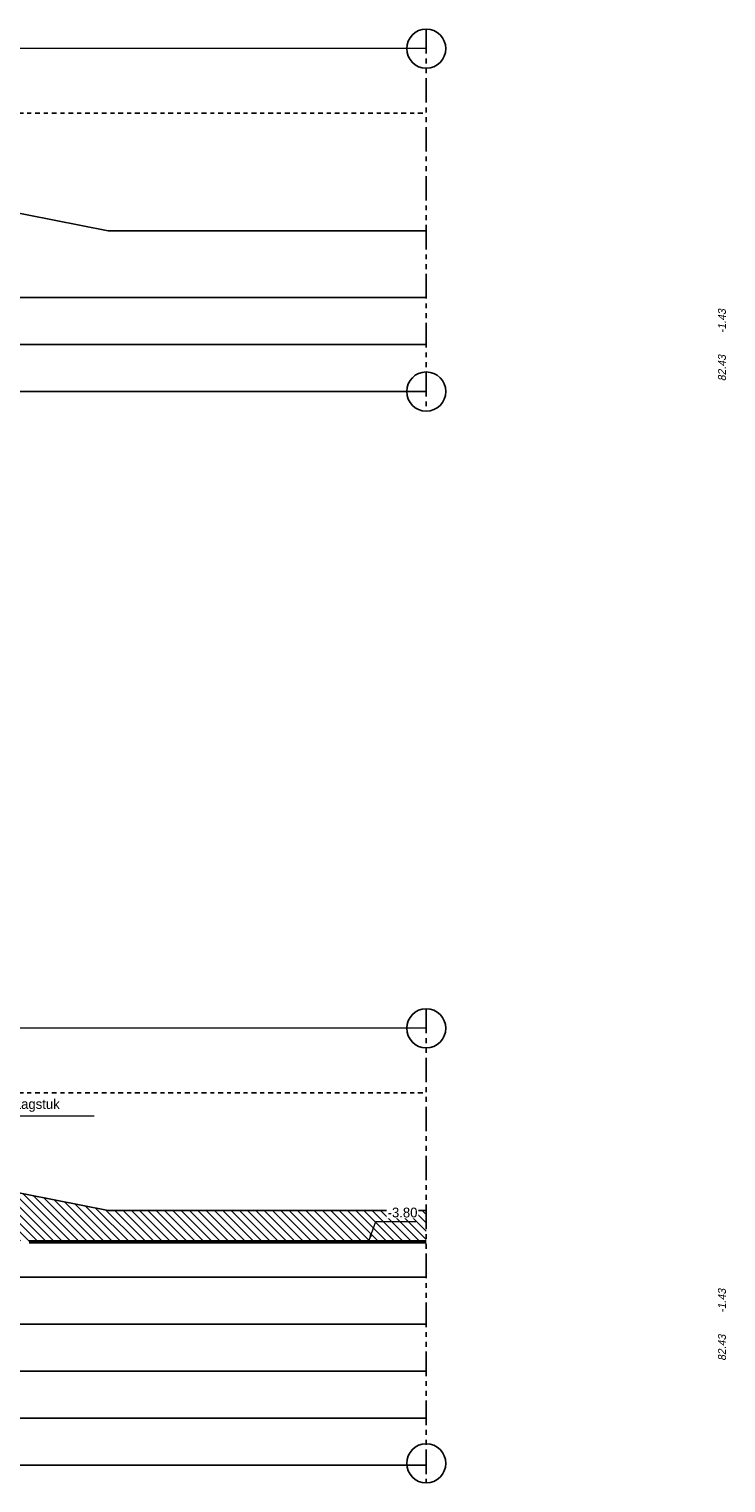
# Model space of a CAD drawing. Header units: metres. Extents: x 132 to 905, y -50 to 63.
# Tile 32 of 87: x 468 to 486, y -49 to -12. Entities that reach past the tile are written whole.
import ezdxf
from ezdxf.enums import TextEntityAlignment as Align

# ---------------------------------------------------------------- set-up
doc = ezdxf.new("R2010")
doc.units = ezdxf.units.M
doc.header["$LTSCALE"] = 0.1
doc.linetypes.add('NAP', pattern=[20, 12.5, -2.5, 2.5, -2.5])
doc.linetypes.add('PHANTOM', pattern=[2.5, 1.25, -0.25, 0.25, -0.25, 0.25, -0.25])
for name, color, linetype, lineweight in [('DP-Afbreek', 2, 'PHANTOM', 25), ('DP-BS-profiel', 2, 'Continuous', 25), ('DP-NAP-lijn', 6, 'NAP', 25), ('DP-NW-arcering_grond ontgraven', 1, 'Continuous', 18), ('DP-NW-Profiel', 4, 'Continuous', 50), ('DP-Waterlijn', 1, 'Continuous', 13), ('TL-2.5 mm tekst_schaaldp', 7, 'Continuous', 25), ('TL-2.5mm Tekst', 7, 'Continuous', 25), ('TL-5.0mm Tekst', 4, 'Continuous', 50)]:
    doc.layers.add(name, color=color, linetype=linetype, lineweight=lineweight)
for name, color, linetype in [('DP-Matenbalk', 1, 'Continuous'), ('DP-Matenbalk_bestaandehoogten', 6, 'Continuous'), ('DP-NW-Maatvoering', 7, 'Continuous')]:
    doc.layers.add(name, color=color, linetype=linetype)
doc.layers.add('DP-NW-arcrand', color=142, linetype='Continuous', plot=False)
doc.styles.add('dp-besthgt', font='StagCAD.ttf', dxfattribs={"oblique": 10, "height": 0.2})
doc.styles.add('StagCAD', font='StagCAD.ttf')
doc.dimstyles.new('leader 1_100', dxfattribs={"dimscale": 0.1, "dimtxt": 2.5, "dimasz": 2, "dimexe": 0, "dimexo": 0, "dimgap": 1, "dimtad": 1, "dimrnd": 0.001, "dimzin": 1, "dimdsep": 46, "dimtxsty": 'StagCAD', "dimblk": 'RAD_PIJL', "dimcen": 0.09, "dimse1": 1, "dimse2": 1, "dimclrd": 1, "dimclre": 1, "dimclrt": 7, "dimazin": 0, "dimtfac": 1, "dimtix": 1, "dimtmove": 0, "dimatfit": 0, "dimfxl": 1, "dimtvp": 0.83, "dimtolj": 1, "dimtzin": 0, "dimlwd": 15, "dimarcsym": 0})

# ---------------------------------------------------------------- blocks, each defined once
blk = doc.blocks.new('dp784-08')
at = {"layer": 'DP-Matenbalk_bestaandehoogten', "style": 'dp-besthgt', "oblique": 10}
for s, p in [('-1.43', (-6.728, 2.8)), ('82.43', (-6.728, 1.6)), ('-1.43', (-6.728, -22.2)), ('82.43', (-6.728, -23.4))]:
    blk.add_text(s, height=0.2, rotation=90, dxfattribs=at).set_placement(p, align=Align.BOTTOM_CENTER)
blk = doc.blocks.new('*U73')
at = {"layer": 'DP-Matenbalk'}
for p, q in [((6, -3.5), (60.561, -3.5)), ((6, -4.7), (60.561, -4.7)), ((6, -5.9), (60.561, -5.9))]:
    blk.add_line(p, q, dxfattribs=at)
at = {"layer": 'DP-Matenbalk', "style": 'StagCAD', "width": 0.8}
blk.add_attdef('DPNR', (0, -3.356), '', height=0.25, dxfattribs=at)
at = {"layer": 'TL-2.5 mm tekst_schaaldp', "style": 'StagCAD', "width": 0.96}
blk.add_attdef('SCHAAL', (-0.05, -7.524), '', height=0.25, dxfattribs=at)
at = {"layer": 'TL-5.0mm Tekst', "style": 'StagCAD', "width": 0.96}
blk.add_attdef('OMSCHRIJVING', (-0.05, -6.935), '', height=0.5, dxfattribs=at)
blk = doc.blocks.new('*U74')
at = {"layer": 'DP-Matenbalk'}
for p, q in [((6, -4.7), (60.561, -4.7)), ((6, -5.9), (60.561, -5.9)), ((6, -7.1), (60.561, -7.1)), ((6, -8.3), (60.561, -8.3)), ((6, -9.5), (60.561, -9.5))]:
    blk.add_line(p, q, dxfattribs=at)
at = {"layer": 'TL-2.5 mm tekst_schaaldp', "style": 'StagCAD', "width": 0.96}
blk.add_attdef('SCHAAL', (-0.05, -11.124), '', height=0.25, dxfattribs=at)
at = {"layer": 'TL-2.5mm Tekst', "lineweight": 35, "style": 'StagCAD', "width": 0.96}
blk.add_attdef('GEBIEDDWP', (7.116, -10.535), '', height=0.25, dxfattribs=at)
at = {"layer": 'TL-5.0mm Tekst', "style": 'StagCAD', "width": 0.96}
blk.add_attdef('OMSCHRIJVING', (-0.05, -10.535), '', height=0.5, dxfattribs=at)
blk = doc.blocks.new('*U82')
at = {"layer": 'DP-NAP-lijn'}
blk.add_line((0, 0), (605.61, 0), dxfattribs=at)
at = {"layer": 'DP-NAP-lijn', "style": 'StagCAD'}
blk.add_attdef('NAPLIJN', (6.25, 1), '', height=2.5, dxfattribs=at)
blk = doc.blocks.new('*U72')
at = {"layer": 'DP-NAP-lijn'}
blk.add_line((0, 0), (605.61, 0), dxfattribs=at)
at = {"layer": 'DP-NAP-lijn', "style": 'StagCAD'}
blk.add_attdef('NAPLIJN', (6.25, 1), '', height=2.5, dxfattribs=at)
blk = doc.blocks.new('RAD_PIJL')
at = {"color": 1, "linetype": 'Continuous'}
blk.add_solid([(-2.828, -0.75), (-2.828, 0.75), (0, 0)], dxfattribs=at)

msp = doc.modelspace()

# ---------------------------------------------------------------- hatches: boundary and pattern name
at = {"layer": 'DP-NW-arcering_grond ontgraven'}
h = msp.add_hatch(dxfattribs=at)
h.set_pattern_fill('_USER', color=256, scale=0.15, angle=135, pattern_type=0)
h.set_pattern_definition([(135, (906.13215, 7.82195), (-0.106066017, -0.106066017), [])])
h.paths.add_polyline_path([(460.175, -39.931), (460.175, -40.007), (460.892, -40.11), (461.586, -40.31), (467.255, -42.577), (467.819, -42.634), (477.96, -42.634), (477.96, -41.834), (469.84, -41.834)])

# ---------------------------------------------------------------- linework, layer by layer
at = {"layer": 'DP-Afbreek', "ltscale": 5}
for points in [[(477.96, -11.685), (477.96, -21.435)], [(477.96, -36.685), (477.96, -48.786)]]:
    msp.add_lwpolyline(points, dxfattribs=at)
at = {"layer": 'DP-BS-profiel'}
msp.add_lwpolyline([(460.175, -14.931), (469.84, -16.834), (477.96, -16.834)], dxfattribs=at)
at = {"layer": 'DP-BS-profiel', "color": 1}
msp.add_lwpolyline([(460.175, -39.931), (469.84, -41.834), (477.96, -41.834)], dxfattribs=at)
at = {"layer": 'DP-NW-arcrand'}
for centre in [(477.96, -12.185), (477.96, -20.935), (477.96, -37.185), (477.96, -48.286)]:
    msp.add_circle(centre, 0.5, dxfattribs=at)
at = {"layer": 'DP-NW-Profiel'}
msp.add_line((467.819, -42.634), (477.96, -42.634), dxfattribs=at)
at = {"layer": 'DP-Waterlijn'}
for p, q in [((477.96, -12.184), (454.088, -12.184)), ((477.96, -37.184), (452.408, -37.184))]:
    msp.add_line(p, q, dxfattribs=at)

# ---------------------------------------------------------------- block references
msp.add_blockref('dp784-08', (492.398, -21.934))
at = {"layer": 'DP-Matenbalk'}
for name, p in [('*U73', (417.398, -15.034)), ('*U74', (417.398, -38.834))]:
    msp.add_blockref(name, p, dxfattribs=at)
at = {"layer": 'DP-NAP-lijn', "xscale": 0.1, "yscale": 0.1, "zscale": 0.1}
for name, p in [('*U82', (417.398, -13.834)), ('*U72', (417.398, -38.834))]:
    msp.add_blockref(name, p, dxfattribs=at)

# ---------------------------------------------------------------- leaders
at = {"layer": 'DP-NW-Maatvoering', "annotation_type": 0, "has_hookline": 1, "hookline_direction": 0}
for points, override, text_width in [([(465.308, -42.283), (464.979, -39.417), (466.979, -39.417)], {"dimscale": 0, "dimgap": 1, "dimtad": 1}, 1.5), ([(476.486, -42.635), (476.673, -42.114), (476.873, -42.114)], {"dimgap": 1, "dimtad": 1}, 0.725)]:
    msp.add_leader(points, dimstyle='leader 1_100', override=override, dxfattribs=dict(at, text_width=text_width))

# ---------------------------------------------------------------- next in the draw order: texts
at = {"layer": 'DP-NW-Maatvoering', "color": 7, "char_height": 0.25, "attachment_point": 7, "style": 'StagCAD', "bg_fill": 3, "bg_fill_color": 256, "bg_fill_transparency": 0}
for s, insert, box_fill_scale in [('\\A1;Kraagstuk', (467.096, -39.317), 1.2), ('\\A1;-3.80', (476.973, -42.014), 1.1)]:
    msp.add_mtext(s, dxfattribs=dict(at, insert=insert, box_fill_scale=box_fill_scale))

doc.saveas('drawing.dxf')
